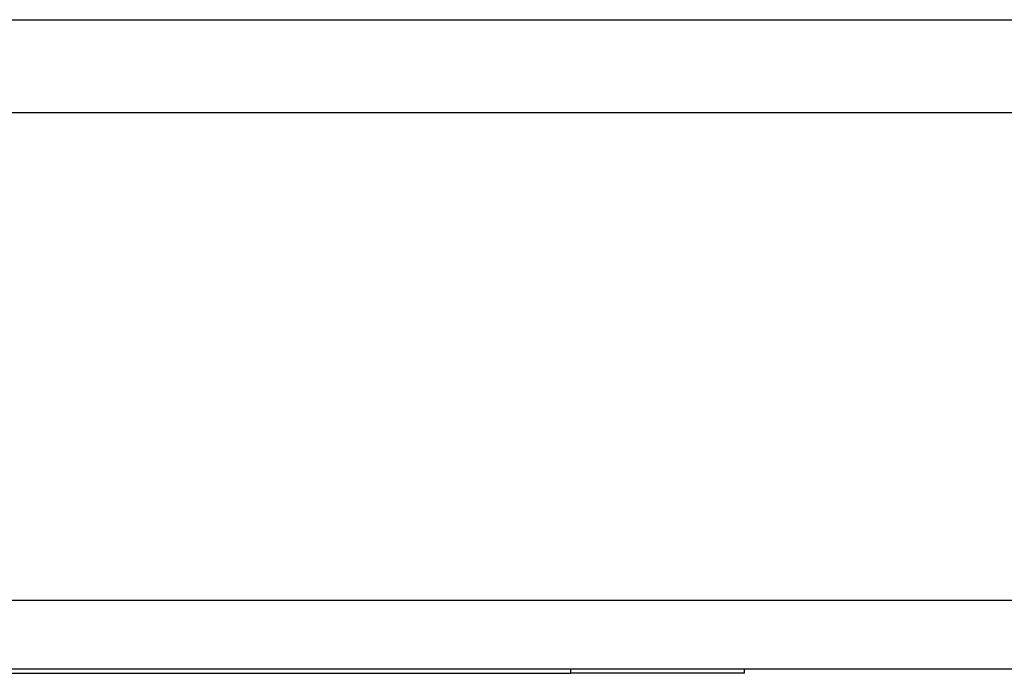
# Model space of a CAD drawing. Header units: inches. Extents: x 7 to 228, y 17 to 114.
# Tile 10 of 143: x 31.853 to 33.27, y 17.012 to 17.952. Entities that reach past the tile are written whole.
import ezdxf

# ---------------------------------------------------------------- set-up
doc = ezdxf.new("R2010")
doc.units = ezdxf.units.IN
doc.header["$MEASUREMENT"] = 0
doc.layers.add('Visible Edges(ANSI)', color=7, linetype='Continuous', lineweight=25)
doc.layers.add('Visible Tangent Edges(ANSI)', color=7, linetype='Continuous', lineweight=25)

msp = doc.modelspace()

# ---------------------------------------------------------------- linework, layer by layer
at = {"layer": 'Visible Edges(ANSI)'}
for p, q in [((31.53, 17.9522), (36.5832, 17.9522)), ((36.1036, 17.8182), (26.1886, 17.8182)), ((54.9486, 17.0182), (7.3436, 17.0182)), ((32.8961, 17.0122), (32.8961, 17.0182)), ((29.6461, 17.0122), (32.6461, 17.0122)), ((32.8961, 17.0122), (32.6461, 17.0122))]:
    msp.add_line(p, q, dxfattribs=at)
at = {"layer": 'Visible Tangent Edges(ANSI)'}
for p, q in [((7.3436, 17.1172), (54.9486, 17.1172)), ((32.6461, 17.0182), (32.6461, 17.0122))]:
    msp.add_line(p, q, dxfattribs=at)

doc.saveas('drawing.dxf')
